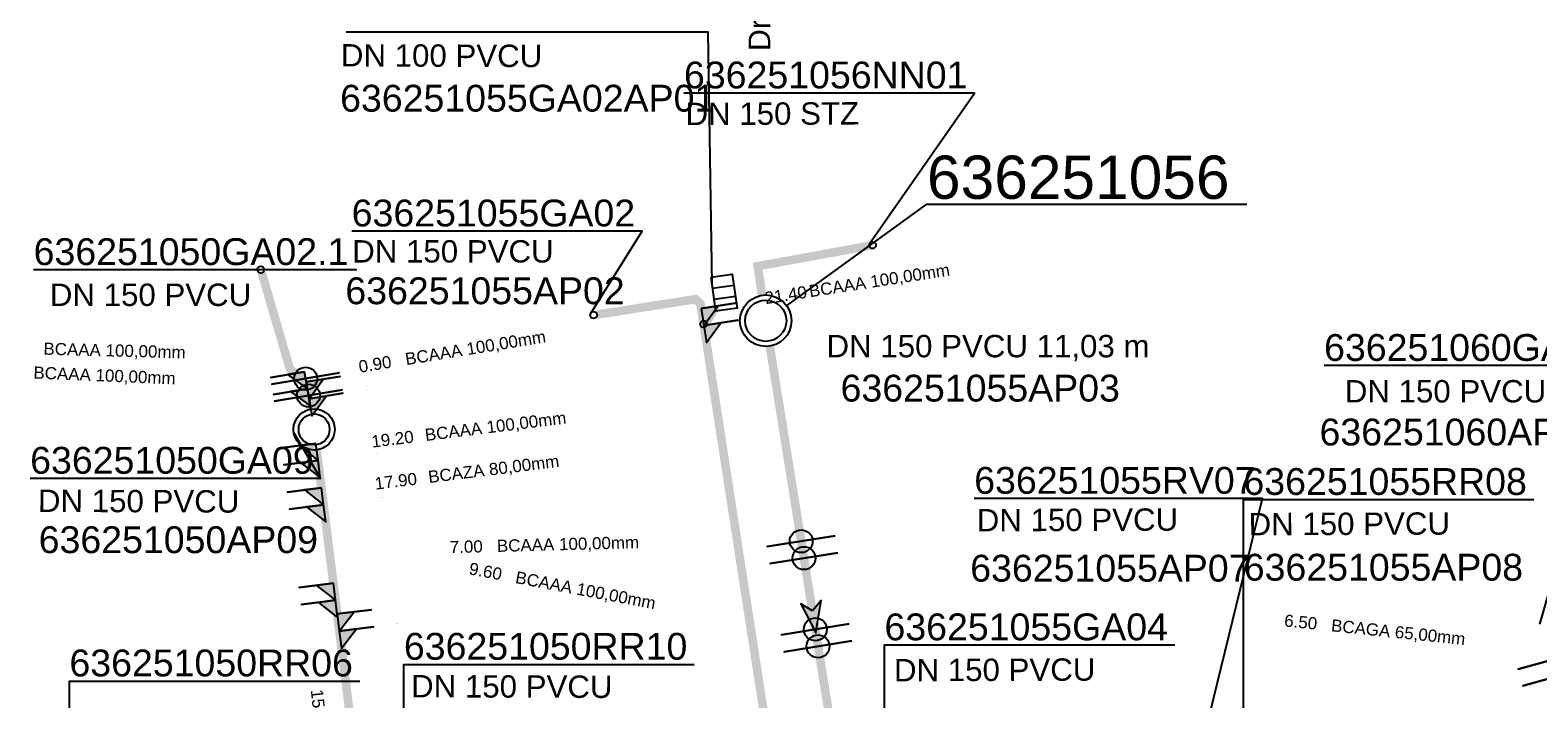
# Model space of a CAD drawing. Extents: x 356718 to 357658, y 5762241 to 5762615.
# Tile 51 of 157: x 357058 to 357102, y 5762341 to 5762361. Entities that reach past the tile are written whole.
import ezdxf
from ezdxf.enums import TextEntityAlignment as Align

# ---------------------------------------------------------------- set-up
doc = ezdxf.new("R2010")
doc.units = 0
doc.header["$MEASUREMENT"] = 0
doc.linetypes.add('AUSGEZOGEN', pattern=[0])
doc.linetypes.add('STRICHPUNKT', pattern=[5, 2, -1, 1, -1])
doc.layers.get('0').update_dxf_attribs({"linetype": 'AUSGEZOGEN'})
for name, color, linetype, true_color in [('111_00131_Symbol', 7, 'AUSGEZOGEN', 0x000000), ('111_00228_Schachtsymbol_nach_Sy', 7, 'AUSGEZOGEN', 0x000000), ('114_00133_Schachtnummer', 7, 'AUSGEZOGEN', 0x000000), ('114_10392_Schachtnummer', 7, 'AUSGEZOGEN', 0x000000), ('121_10399_Haltungen_Mischwasser', 6, 'STRICHPUNKT', 0xff00ff), ('123_00137_Fliessrichtungspfeil', 7, 'AUSGEZOGEN', 0x000000), ('124_00118_Standard__Laenge___10', 7, 'AUSGEZOGEN', 0x000000), ('124_10626_Standard__Laenge____1', 7, 'AUSGEZOGEN', 0x000000), ('141_10677_Stutzen__alle__aus_DW', 7, 'AUSGEZOGEN', 0x000000), ('141_10868_Stutzen__141_', 7, 'AUSGEZOGEN', 0x000000), ('154_00087_Freie_Beschriftungen', 7, 'AUSGEZOGEN', 0x000000)]:
    doc.layers.add(name, color=color, linetype=linetype, true_color=true_color)
doc.styles.add('ARIAL', font='arial.ttf', dxfattribs={"height": 1.5})
doc.styles.get("Standard").update_dxf_attribs({"font": 'arial.ttf', "height": 1})

# ---------------------------------------------------------------- blocks, each defined once
blk = doc.blocks.new('N02')
at = {"color": 0}
for radius in [0.6, 0.45]:
    blk.add_circle((0, 0), radius, dxfattribs=at)
blk = doc.blocks.new('F00')
at = {"color": 0}
blk.add_circle((0, 0), 0.1, dxfattribs=at)
blk = doc.blocks.new('N03')
at = {"color": 0}
for radius in [0.75, 0.6]:
    blk.add_circle((0, 0), radius, dxfattribs=at)
blk = doc.blocks.new('ES')
at = {"color": 0, "linetype": 'AUSGEZOGEN'}
for points in [[(-0.494, -0.319), (-0.494, 0.306), (0.506, 0.306), (0.506, -0.319), (-0.494, -0.319)], [(-0.169, -0.319), (-0.169, 0.306)], [(0.156, -0.319), (0.156, 0.306)]]:
    blk.add_lwpolyline(points, dxfattribs=at)
blk = doc.blocks.new('FLI')
at = {"color": 0, "linetype": 'AUSGEZOGEN'}
blk.add_lwpolyline([(-0.4, 0), (-0.9, -0.6), (0.9, 0), (-0.9, 0.6), (-0.4, 0)], close=True, dxfattribs=at)
at = {"color": 0}
for points in [[(-0.4, 0), (0.9, 0), (-0.9, 0.6)], [(-0.9, -0.6), (0.9, 0), (-0.4, 0)]]:
    blk.add_solid(points, dxfattribs=at)

msp = doc.modelspace()

# ---------------------------------------------------------------- linework, layer by layer
at = {"layer": '114_00133_Schachtnummer', "color": 18, "linetype": 'AUSGEZOGEN', "true_color": 0x000000}
for points in [[(357078.224, 5762353.177), (357078.114, 5762360.503), (357067.569, 5762360.503)], [(357082.82, 5762354.366), (357085.863, 5762358.733), (357077.408, 5762358.733)], [(357074.684, 5762352.302), (357076.189, 5762354.715), (357067.733, 5762354.715)], [(357064.988, 5762353.592), (357067.865, 5762353.59), (357058.473, 5762353.59)], [(357102.331, 5762343.272), (357104.5, 5762350.8), (357096.045, 5762350.8)], [(357066.049, 5762348.838), (357066.827, 5762347.516), (357058.372, 5762347.516)], [(357092.071, 5762338.002), (357094.251, 5762346.933), (357085.858, 5762346.933)], [(357093.696, 5762340.52), (357093.696, 5762346.899), (357102.151, 5762346.899)], [(357083.245, 5762338.601), (357083.245, 5762342.667), (357091.7, 5762342.667)], [(357069.253, 5762335.325), (357069.253, 5762342.101), (357077.708, 5762342.101)], [(357059.515, 5762334.708), (357059.515, 5762341.616), (357067.97, 5762341.616)]]:
    msp.add_lwpolyline(points, dxfattribs=at)
at = {"layer": '114_10392_Schachtnummer', "color": 18, "linetype": 'AUSGEZOGEN', "true_color": 0x000000}
msp.add_lwpolyline([(357080.397, 5762352.543), (357084.483, 5762355.495), (357093.791, 5762355.495)], dxfattribs=at)
at = {"layer": '121_10399_Haltungen_Mischwasser', "color": 6, "linetype": 'STRICHPUNKT', "true_color": 0xff00ff, "const_width": 0.25}
for points in [[(357082.8, 5762354.285), (357079.557, 5762353.691), (357079.681, 5762352.846)], [(357065.116, 5762353.496), (357065.931, 5762350.715), (357066.427, 5762350.219), (357066.542, 5762349.532)], [(357074.877, 5762352.284), (357077.738, 5762352.732), (357077.887, 5762352.6), (357080.368, 5762336.593), (357080.864, 5762336.096), (357080.942, 5762331.055)], [(357078.323, 5762352.496), (357078.119, 5762352.153), (357078.048, 5762352.079)], [(357079.908, 5762351.364), (357082.567, 5762334.823), (357081.955, 5762333.021), (357081.935, 5762331.198)], [(357066.714, 5762348.345), (357069.071, 5762329.493), (357068.751, 5762329.229)]]:
    msp.add_lwpolyline(points, dxfattribs=at)
at = {"layer": '141_10677_Stutzen__alle__aus_DW', "color": 18, "linetype": 'AUSGEZOGEN', "true_color": 0x000000}
for points in [[(357077.985, 5762351.966), (357078.974, 5762352.119)], [(357077.985, 5762351.966), (357078.062, 5762351.472), (357078.479, 5762352.042)], [(357066.443, 5762350.124), (357065.457, 5762349.96)], [(357067.463, 5762350.09), (357065.49, 5762349.763)], [(357066.443, 5762350.124), (357065.95, 5762350.042), (357066.525, 5762349.631)], [(357066.492, 5762349.828), (357067.479, 5762349.992)], [(357066.492, 5762349.828), (357066.574, 5762349.335), (357066.986, 5762349.91)], [(357066.753, 5762348.034), (357065.761, 5762347.91)], [(357066.753, 5762348.034), (357066.257, 5762347.972), (357066.815, 5762347.538)], [(357066.915, 5762346.744), (357065.922, 5762346.62)], [(357066.915, 5762346.744), (357066.418, 5762346.682), (357066.977, 5762346.248)], [(357081.887, 5762345.351), (357079.913, 5762345.034)], [(357067.262, 5762343.965), (357066.27, 5762343.841)], [(357067.262, 5762343.965), (357066.766, 5762343.903), (357067.324, 5762343.469)], [(357067.373, 5762343.072), (357068.366, 5762343.196)], [(357067.373, 5762343.072), (357067.436, 5762342.576), (357067.87, 5762343.134)], [(357082.3, 5762342.784), (357080.325, 5762342.467)], [(357103.758, 5762342.009), (357101.83, 5762341.479)]]:
    msp.add_lwpolyline(points, close=True, dxfattribs=at)
at = {"layer": '141_10677_Stutzen__alle__aus_DW', "color": 18, "true_color": 0x000000}
for centre in [(357066.476, 5762349.926), (357080.9, 5762345.193), (357081.313, 5762342.626)]:
    msp.add_circle(centre, 0.333, dxfattribs=at)
for points in [[(357077.985, 5762351.966), (357078.062, 5762351.472), (357078.479, 5762352.042)], [(357066.443, 5762350.124), (357065.95, 5762350.042), (357066.525, 5762349.631)], [(357066.492, 5762349.828), (357066.574, 5762349.335), (357066.986, 5762349.91)], [(357066.753, 5762348.034), (357066.257, 5762347.972), (357066.815, 5762347.538)], [(357066.915, 5762346.744), (357066.418, 5762346.682), (357066.977, 5762346.248)], [(357067.262, 5762343.965), (357066.766, 5762343.903), (357067.324, 5762343.469)], [(357067.373, 5762343.072), (357067.436, 5762342.576), (357067.87, 5762343.134)]]:
    msp.add_solid(points, dxfattribs=at)
at = {"layer": '141_10868_Stutzen__141_', "color": 18, "linetype": 'AUSGEZOGEN', "true_color": 0x000000}
for points in [[(357077.909, 5762352.46), (357078.897, 5762352.613)], [(357077.909, 5762352.46), (357077.985, 5762351.966), (357078.403, 5762352.536)], [(357066.361, 5762350.617), (357065.375, 5762350.453)], [(357067.381, 5762350.584), (357065.408, 5762350.256)], [(357066.361, 5762350.617), (357065.868, 5762350.535), (357066.443, 5762350.124)], [(357066.41, 5762350.321), (357067.397, 5762350.485)], [(357066.41, 5762350.321), (357066.492, 5762349.828), (357066.904, 5762350.403)], [(357066.691, 5762348.53), (357065.699, 5762348.406)], [(357066.691, 5762348.53), (357066.195, 5762348.468), (357066.753, 5762348.034)], [(357066.853, 5762347.24), (357065.86, 5762347.116)], [(357066.853, 5762347.24), (357066.356, 5762347.178), (357066.915, 5762346.744)], [(357081.808, 5762345.845), (357079.833, 5762345.528)], [(357067.2, 5762344.462), (357066.208, 5762344.337)], [(357067.2, 5762344.462), (357066.704, 5762344.4), (357067.262, 5762343.965)], [(357067.311, 5762343.568), (357068.304, 5762343.693)], [(357067.311, 5762343.568), (357067.373, 5762343.072), (357067.808, 5762343.631)], [(357082.221, 5762343.278), (357080.246, 5762342.961)], [(357103.626, 5762342.492), (357101.697, 5762341.961)]]:
    msp.add_lwpolyline(points, close=True, dxfattribs=at)
at = {"layer": '141_10868_Stutzen__141_', "color": 18, "true_color": 0x000000}
for centre in [(357066.394, 5762350.42), (357080.821, 5762345.686), (357081.233, 5762343.119)]:
    msp.add_circle(centre, 0.333, dxfattribs=at)
for points in [[(357077.909, 5762352.46), (357077.985, 5762351.966), (357078.403, 5762352.536)], [(357066.361, 5762350.617), (357065.868, 5762350.535), (357066.443, 5762350.124)], [(357066.41, 5762350.321), (357066.492, 5762349.828), (357066.904, 5762350.403)], [(357066.691, 5762348.53), (357066.195, 5762348.468), (357066.753, 5762348.034)], [(357066.853, 5762347.24), (357066.356, 5762347.178), (357066.915, 5762346.744)], [(357067.2, 5762344.462), (357066.704, 5762344.4), (357067.262, 5762343.965)], [(357067.311, 5762343.568), (357067.373, 5762343.072), (357067.808, 5762343.631)]]:
    msp.add_solid(points, dxfattribs=at)

# ---------------------------------------------------------------- block references
at = {"layer": '111_00131_Symbol', "color": 18, "true_color": 0x000000}
for name, p in [('F00', (357082.898, 5762354.303)), ('F00', (357065.088, 5762353.592)), ('F00', (357074.778, 5762352.269)), ('N02', (357066.64, 5762348.94))]:
    msp.add_blockref(name, p, dxfattribs=at)
for name, p, rotation in [('ES', (357078.582, 5762352.931), 278.3), ('F00', (357077.979, 5762352.006), 98.8)]:
    msp.add_blockref(name, p, dxfattribs=dict(at, rotation=rotation))
at = {"layer": '111_00228_Schachtsymbol_nach_Sy', "color": 18, "true_color": 0x000000}
msp.add_blockref('N03', (357079.789, 5762352.104), dxfattribs=at)
at = {"layer": '123_00137_Fliessrichtungspfeil', "color": 18, "true_color": 0x000000, "xscale": 0.5, "yscale": 0.5, "zscale": 0.5, "rotation": 279.2}
msp.add_blockref('FLI', (357081.178, 5762343.463), dxfattribs=at)

# ---------------------------------------------------------------- texts
at = {"layer": '114_00133_Schachtnummer', "color": 18, "true_color": 0x000000, "style": 'ARIAL'}
for s, p in [('636251056NN01', (357077.408, 5762359.649)), ('636251055GA02AP01', (357067.396, 5762358.973)), ('636251055GA02', (357067.733, 5762355.631)), ('636251050GA02.1', (357058.473, 5762354.506)), ('636251055AP02', (357067.549, 5762353.367)), ('636251060GA04', (357096.045, 5762351.716)), ('636251055AP03', (357081.967, 5762350.533)), ('636251060AP04', (357095.912, 5762349.255)), ('636251050GA09', (357058.372, 5762348.432)), ('636251055RV07', (357085.858, 5762347.848)), ('636251055RR08', (357093.696, 5762347.815)), ('636251050AP09', (357058.62, 5762346.12)), ('636251055AP07', (357085.742, 5762345.291)), ('636251055AP08', (357093.706, 5762345.319)), ('636251055GA04', (357083.245, 5762343.583)), ('636251050RR10', (357069.253, 5762343.017)), ('636251050RR06', (357059.515, 5762342.532))]:
    msp.add_text(s, height=0.78136, dxfattribs=at).set_placement(p, align=Align.TOP_LEFT)
at = {"layer": '114_10392_Schachtnummer', "color": 18, "true_color": 0x000000, "style": 'ARIAL'}
msp.add_text('636251056', height=1.2601, dxfattribs=at).set_placement((357084.483, 5762356.912), align=Align.TOP_LEFT)
at = {"layer": '124_00118_Standard__Laenge___10', "color": 18, "true_color": 0x000000, "style": 'ARIAL'}
msp.add_text('DN 150 PVCU 11,03 m', height=0.65113, dxfattribs=at).set_placement((357081.559, 5762351.691), align=Align.TOP_LEFT)
at = {"layer": '124_10626_Standard__Laenge____1', "color": 18, "true_color": 0x000000, "style": 'ARIAL'}
for s, height, rotation, p in [('DN 100 PVCU', 0.65113, 359.8, (357067.42, 5762360.158)), ('DN 150 STZ', 0.6511, 0.2, (357077.452, 5762358.451)), ('DN 150 PVCU', 0.65113, 359.8, (357058.6, 5762347.189)), ('DN 150 PVCU', 0.65113, 0.2, (357085.931, 5762346.623)), ('DN 150 PVCU', 0.65113, 0.2, (357093.846, 5762346.508)), ('DN 150 PVCU', 0.65113, 0.2, (357083.521, 5762342.257)), ('DN 150 PVCU', 0.65113, 359.8, (357069.464, 5762341.793))]:
    msp.add_text(s, height=height, rotation=rotation, dxfattribs=at).set_placement(p, align=Align.TOP_LEFT)
for p in [(357067.749, 5762354.45), (357058.946, 5762353.185), (357096.648, 5762350.377)]:
    msp.add_text('DN 150 PVCU', height=0.65113, dxfattribs=at).set_placement(p, align=Align.TOP_LEFT)
at = {"layer": '141_10677_Stutzen__alle__aus_DW', "color": 18, "true_color": 0x000000}
for s, rotation, p in [('21.40', 8.8, (357079.626, 5762352.224)), ('1.20', 9.4, (357068.081, 5762350.4)), ('1.00', 9.4, (357068.114, 5762350.203)), ('0.90', 9.4, (357068.13, 5762350.104)), ('19.20', 7.1, (357068.401, 5762348.244)), ('17.90', 7.1, (357068.562, 5762346.954)), ('14.33', 9.1, (357082.539, 5762345.46)), ('15.10', 7.1, (357068.91, 5762344.175)), ('14.20', 7.1, (357069.021, 5762343.282)), ('11.73', 9.1, (357082.952, 5762342.893))]:
    msp.add_text(s, height=0.00707, rotation=rotation, dxfattribs=at).set_placement(p, align=Align.TOP_RIGHT)
for s, rotation, p in [('BCAAA 100,00mm', 8.8, (357079.627, 5762352.224)), ('BCAAA 100,00mm', 9.4, (357068.082, 5762350.4)), ('BCAAA 100,00mm', 9.4, (357068.115, 5762350.203)), ('BCAAA 100,00mm', 9.4, (357068.132, 5762350.104)), ('BCAAA 100,00mm', 7.1, (357068.402, 5762348.244)), ('BCAZA 80,00mm', 7.1, (357068.564, 5762346.954)), ('BCAAA 100,00mm', 9.1, (357082.541, 5762345.46)), ('BCAAA 125,00mm', 7.1, (357068.911, 5762344.175)), ('4.80', 0.8, (357092.895, 5762344.25)), ('BCAAA 125,00mm', 0.8, (357093.314, 5762344.256)), ('BCAAA 100,00mm', 7.1, (357069.023, 5762343.282)), ('BCAAA 100,00mm', 9.1, (357082.953, 5762342.893))]:
    msp.add_text(s, height=0.00707, rotation=rotation, dxfattribs=at).set_placement(p, align=Align.TOP_LEFT)
at = {"layer": '141_10868_Stutzen__141_', "color": 18, "true_color": 0x000000}
for s, height, rotation, p in [('BCAAA 100,00mm', 0.35326, 8.8, (357081.023, 5762353.136)), ('BCAAA 100,00mm', 0.35326, 358.5, (357058.764, 5762351.469)), ('BCAAA 100,00mm', 0.35326, 9.3, (357069.265, 5762351.159)), ('0.90', 0.3533, 9.3, (357067.91, 5762350.937)), ('BCAAA 100,00mm', 0.35326, 357.6, (357058.476, 5762350.776)), ('BCAAA 100,00mm', 0.35326, 7.1, (357069.845, 5762348.952)), ('19.20', 0.3533, 7.1, (357068.288, 5762348.759)), ('BCAZA 80,00mm', 0.35326, 7.1, (357069.94, 5762347.729)), ('17.90', 0.3533, 7.1, (357068.384, 5762347.535)), ('7.00', 0.3533, 1.5, (357070.584, 5762345.691)), ('BCAAA 100,00mm', 0.35326, 1.5, (357071.957, 5762345.727)), ('9.60', 0.3533, 349.3, (357071.193, 5762345.073)), ('BCAAA 100,00mm', 0.35326, 349.3, (357072.543, 5762344.818)), ('6.50', 0.3533, 354.1, (357094.907, 5762343.559)), ('BCAGA 65,00mm', 0.35326, 354.1, (357096.273, 5762343.417)), ('15.10', 0.3533, 276.3, (357066.893, 5762341.393))]:
    msp.add_text(s, height=height, rotation=rotation, dxfattribs=at).set_placement(p, align=Align.TOP_LEFT)
msp.add_text('21.40', height=0.3533, rotation=8.8, dxfattribs=at).set_placement((357080.955, 5762353.125), align=Align.TOP_RIGHT)
at = {"layer": '154_00087_Freie_Beschriftungen', "color": 18, "true_color": 0x000000, "style": 'ARIAL'}
msp.add_text('Dr. Vogt Gasse', height=0.63007, rotation=89.8, dxfattribs=at).set_placement((357079.288, 5762359.957), align=Align.TOP_LEFT)

doc.saveas('drawing.dxf')
